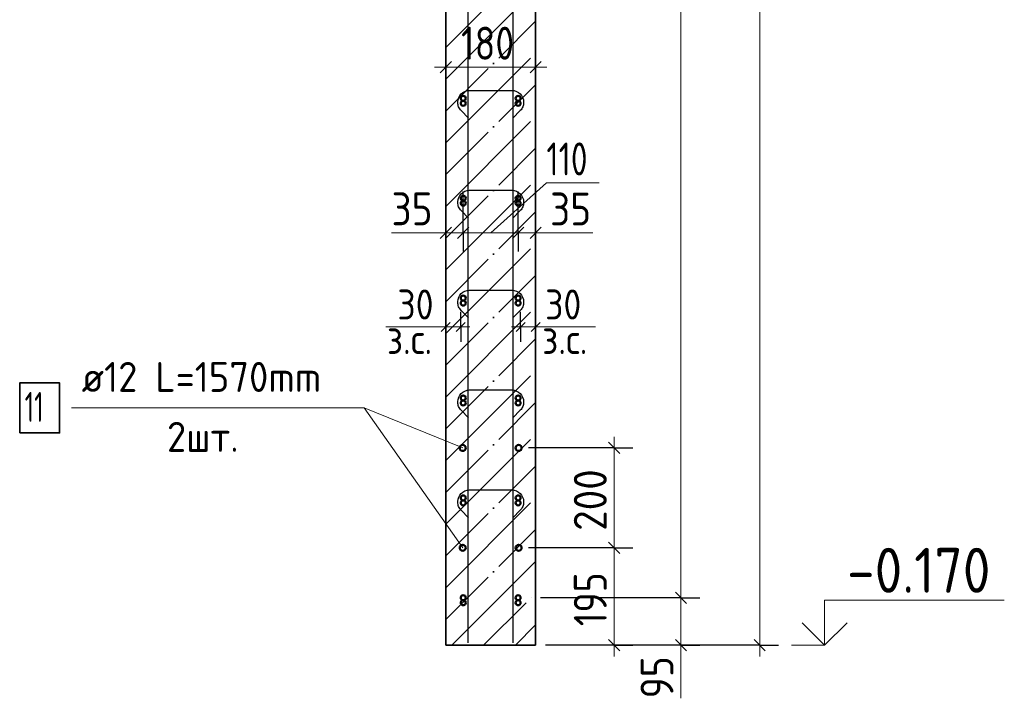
# Model space of a CAD drawing. Header units: millimetres. Extents: x -49773 to 2322955, y -3321 to 58485.
# Tile 121 of 256: x 547176 to 553751, y 18456 to 22985. Entities that reach past the tile are written whole.
import ezdxf

# ---------------------------------------------------------------- set-up
doc = ezdxf.new("R2010")
doc.units = ezdxf.units.MM
doc.linetypes.add('______11', pattern=[500, 400, -50, 0, -50])
doc.linetypes.add('______5', pattern=[1100, 800, -100, 100, -100])
for name, color, linetype, lineweight in [('Standard', 7, 'Continuous', 25), ('Арм.стержн. Арматура края', 96, 'Continuous', 35), ('Арм.стержн. вертикальными 1', 22, 'Continuous', 35), ('Арм.стержн.горизонт. 1', 180, 'Continuous', 35), ('Арм.стержн.горизонт. 2', 202, 'Continuous', 35), ('Высотная отметки_ общее', 7, 'Continuous', 13), ('Размерная линия_ общее', 7, 'Continuous', 13), ('Размерная линия_ общее_1', 7, 'Continuous', 13)]:
    doc.layers.add(name, color=color, linetype=linetype, lineweight=lineweight)
doc.layers.add('Арм.стержн.Стяжки', color=7, linetype='Continuous', lineweight=35, true_color=0x501e0f)
doc.styles.add('ISOCPEUR', font='txt')

msp = doc.modelspace()

# ---------------------------------------------------------------- linework, layer by layer
at = {"layer": 'Standard', "color": 7, "linetype": 'Continuous', "lineweight": 35, "transparency": 33554687}
for p, q in [((550021.2, 29444), (550021.2, 18810.6)), ((550621.2, 18810.6), (550621.2, 29444)), ((550021.2, 18810.6), (550621.2, 18810.6))]:
    msp.add_line(p, q, dxfattribs=at)
at = {"layer": 'Standard', "color": 253, "linetype": '______11', "lineweight": 35, "true_color": 0xababab, "transparency": 33554687}
for p, q in [((550021.2, 22800.3), (550621.2, 23400.3)), ((550021.2, 22376), (550621.2, 22976)), ((550021.2, 21951.8), (550621.2, 22551.8)), ((550021.2, 21527.5), (550621.2, 22127.5)), ((550021.2, 21103.3), (550621.2, 21703.3)), ((550021.2, 20679), (550621.2, 21279)), ((550021.2, 20254.7), (550621.2, 20854.7)), ((550021.2, 19830.5), (550621.2, 20430.5)), ((550021.2, 19406.2), (550621.2, 20006.2)), ((550021.2, 18981.9), (550621.2, 19581.9)), ((550274.2, 18810.6), (550621.2, 19157.7))]:
    msp.add_line(p, q, dxfattribs=at)
at = {"layer": 'Standard', "color": 253, "linetype": '______5', "lineweight": 35, "true_color": 0xababab, "transparency": 33554687}
for p, q in [((550021.2, 22588.2), (550621.2, 23188.2)), ((550021.2, 22163.9), (550621.2, 22763.9)), ((550021.2, 21739.6), (550621.2, 22339.6)), ((550021.2, 21315.4), (550621.2, 21915.4)), ((550021.2, 20891.1), (550621.2, 21491.1)), ((550021.2, 20466.9), (550621.2, 21066.9)), ((550021.2, 20042.6), (550621.2, 20642.6)), ((550021.2, 19618.3), (550621.2, 20218.3)), ((550021.2, 19194.1), (550621.2, 19794.1)), ((550062, 18810.6), (550621.2, 19369.8)), ((550486.3, 18810.6), (550621.2, 18945.5))]:
    msp.add_line(p, q, dxfattribs=at)
at = {"layer": 'Standard', "color": 7, "linetype": 'Continuous', "lineweight": 13, "transparency": 33554687}
for p, q in [((550021.2, 20934.6), (549621.2, 20934.6)), ((550621.2, 20934.6), (551021.2, 20934.6))]:
    msp.add_line(p, q, dxfattribs=at)
at = {"layer": 'Арм.стержн. Арматура края', "color": 4, "linetype": 'Continuous', "lineweight": 50, "transparency": 33554687}
for centre in [(550137.9, 22427.3), (550504.6, 22427.3), (550137.9, 21760.6), (550504.6, 21760.6), (550137.9, 21094), (550504.6, 21094), (550137.9, 20427.3), (550504.6, 20427.3), (550137.9, 19760.6), (550504.6, 19760.6), (550137.9, 19094), (550504.6, 19094)]:
    msp.add_circle(centre, 16.7, dxfattribs=at)
at = {"layer": 'Арм.стержн. вертикальными 1', "color": 4, "linetype": 'Continuous', "lineweight": 25, "transparency": 33554687}
for points in [[(550171.2, 18827.3), (550171.2, 29781.7), (550168.8, 29799.4), (550162.8, 29817.6), (550153.4, 29834.3), (550142, 29848), (550128.2, 29859.5), (550111.5, 29868.8), (550093.3, 29874.8), (550075.6, 29877.3), (549187.9, 29877.3)], [(550171.2, 18827.3), (550171.2, 29781.7), (550168.8, 29799.4), (550162.8, 29817.6), (550153.4, 29834.3), (550142, 29848), (550128.2, 29859.5), (550111.5, 29868.8), (550093.3, 29874.8), (550075.6, 29877.3), (549187.9, 29877.3)], [(550471.2, 18827.3), (550471.2, 29781.7), (550473.7, 29799.4), (550479.7, 29817.6), (550489.1, 29834.3), (550500.5, 29848), (550514.2, 29859.5), (550531, 29868.8), (550549.2, 29874.8), (550566.9, 29877.3), (551286.2, 29877.3)], [(550471.2, 18827.3), (550471.2, 29781.7), (550473.7, 29799.4), (550479.7, 29817.6), (550489.1, 29834.3), (550500.5, 29848), (550514.2, 29859.5), (550531, 29868.8), (550549.2, 29874.8), (550566.9, 29877.3), (551286.2, 29877.3)]]:
    msp.add_lwpolyline(points, dxfattribs=at)
at = {"layer": 'Арм.стержн.горизонт. 1', "color": 4, "linetype": 'Continuous', "lineweight": 50, "transparency": 33554687}
for centre in [(550137.9, 22460.6), (550504.6, 22460.6), (550137.9, 21794), (550504.6, 21794), (550137.9, 21127.3), (550504.6, 21127.3), (550137.9, 20460.6), (550504.6, 20460.6), (550137.9, 19794), (550504.6, 19794), (550137.9, 19127.3), (550504.6, 19127.3)]:
    msp.add_circle(centre, 16.7, dxfattribs=at)
at = {"layer": 'Арм.стержн.горизонт. 2', "color": 7, "linetype": 'Continuous', "lineweight": 13, "transparency": 33554687}
for p, q in [((547522.6, 20394.4), (549475.9, 20394.4)), ((549475.9, 20394.4), (550134.5, 20127.3)), ((549475.9, 20394.4), (550134.5, 19460.6))]:
    msp.add_line(p, q, dxfattribs=at)
at = {"layer": 'Арм.стержн.горизонт. 2', "color": 7, "linetype": 'Continuous', "lineweight": 35, "transparency": 33554687}
msp.add_lwpolyline([(547175.9, 20227.7), (547442.6, 20227.7), (547442.6, 20561), (547175.9, 20561), (547175.9, 20227.7)], dxfattribs=at)
at = {"layer": 'Арм.стержн.горизонт. 2', "color": 34, "linetype": 'Continuous', "lineweight": 50, "transparency": 33554687}
for centre in [(550134.5, 20127.3), (550507.9, 20127.3), (550134.5, 19460.6), (550507.9, 19460.6)]:
    msp.add_circle(centre, 20, dxfattribs=at)
at = {"layer": 'Арм.стержн.Стяжки', "color": 40, "linetype": 'Continuous', "lineweight": 25, "transparency": 33554687}
for points in [[(550173.9, 22328.2), (550123.4, 22378.6), (550118.6, 22384.2), (550114.2, 22390.2), (550110.5, 22396.7), (550107.3, 22403.4), (550104.8, 22410.3), (550103, 22417.5), (550101.8, 22424.9), (550101.2, 22432.2), (550101.2, 22437.5), (550103.2, 22451.6), (550108, 22466.2), (550115.5, 22479.6), (550124.7, 22490.5), (550135.6, 22499.7), (550149, 22507.2), (550163.6, 22512), (550177.8, 22514), (550464.7, 22514), (550478.9, 22512), (550493.5, 22507.2), (550506.8, 22499.7), (550517.8, 22490.5), (550527, 22479.6), (550534.5, 22466.2), (550539.3, 22451.6), (550541.2, 22437.5), (550541.2, 22432.2), (550540.7, 22424.9), (550539.5, 22417.5), (550537.6, 22410.3), (550535.2, 22403.4), (550532, 22396.7), (550528.2, 22390.2), (550523.9, 22384.2), (550519, 22378.6), (550468.6, 22328.2)], [(550173.9, 22328.2), (550123.4, 22378.6), (550118.6, 22384.2), (550114.2, 22390.2), (550110.5, 22396.7), (550107.3, 22403.4), (550104.8, 22410.3), (550103, 22417.5), (550101.8, 22424.9), (550101.2, 22432.2), (550101.2, 22437.5), (550103.2, 22451.6), (550108, 22466.2), (550115.5, 22479.6), (550124.7, 22490.5), (550135.6, 22499.7), (550149, 22507.2), (550163.6, 22512), (550177.8, 22514), (550464.7, 22514), (550478.9, 22512), (550493.5, 22507.2), (550506.8, 22499.7), (550517.8, 22490.5), (550527, 22479.6), (550534.5, 22466.2), (550539.3, 22451.6), (550541.2, 22437.5), (550541.2, 22432.2), (550540.7, 22424.9), (550539.5, 22417.5), (550537.7, 22410.3), (550535.2, 22403.4), (550532, 22396.7), (550528.2, 22390.2), (550523.9, 22384.2), (550519.1, 22378.6), (550468.6, 22328.2)], [(550173.9, 21661.5), (550123.4, 21712), (550118.6, 21717.5), (550114.2, 21723.6), (550110.5, 21730), (550107.3, 21736.7), (550104.8, 21743.6), (550103, 21750.8), (550101.8, 21758.2), (550101.2, 21765.6), (550101.2, 21770.8), (550103.2, 21784.9), (550108, 21799.5), (550115.5, 21812.9), (550124.7, 21823.9), (550135.6, 21833), (550149, 21840.5), (550163.6, 21845.3), (550177.8, 21847.3), (550464.7, 21847.3), (550478.9, 21845.3), (550493.5, 21840.5), (550506.8, 21833), (550517.8, 21823.9), (550527, 21812.9), (550534.5, 21799.5), (550539.3, 21784.9), (550541.2, 21770.8), (550541.2, 21765.6), (550540.7, 21758.2), (550539.5, 21750.8), (550537.6, 21743.6), (550535.2, 21736.7), (550532, 21730), (550528.2, 21723.6), (550523.9, 21717.5), (550519.1, 21712), (550468.6, 21661.5)], [(550173.9, 20994.9), (550123.4, 21045.3), (550118.6, 21050.9), (550114.2, 21056.9), (550110.5, 21063.4), (550107.3, 21070), (550104.8, 21076.9), (550103, 21084.2), (550101.8, 21091.6), (550101.2, 21098.9), (550101.2, 21104.1), (550103.2, 21118.3), (550108, 21132.8), (550115.5, 21146.2), (550124.7, 21157.2), (550135.6, 21166.4), (550149, 21173.9), (550163.6, 21178.7), (550177.8, 21180.6), (550464.7, 21180.6), (550478.9, 21178.7), (550493.5, 21173.9), (550506.8, 21166.4), (550517.8, 21157.2), (550527, 21146.2), (550534.5, 21132.8), (550539.3, 21118.3), (550541.2, 21104.1), (550541.2, 21098.9), (550540.7, 21091.6), (550539.5, 21084.2), (550537.6, 21076.9), (550535.2, 21070), (550532, 21063.4), (550528.2, 21056.9), (550523.9, 21050.9), (550519, 21045.3), (550468.6, 20994.9)], [(550173.9, 20994.9), (550123.4, 21045.3), (550118.6, 21050.9), (550114.2, 21056.9), (550110.5, 21063.4), (550107.3, 21070), (550104.8, 21076.9), (550103, 21084.2), (550101.8, 21091.6), (550101.2, 21098.9), (550101.2, 21104.1), (550103.2, 21118.3), (550108, 21132.8), (550115.5, 21146.2), (550124.7, 21157.2), (550135.6, 21166.4), (550149, 21173.9), (550163.6, 21178.7), (550177.8, 21180.6), (550464.7, 21180.6), (550478.9, 21178.7), (550493.5, 21173.9), (550506.8, 21166.4), (550517.8, 21157.2), (550527, 21146.2), (550534.5, 21132.8), (550539.3, 21118.3), (550541.2, 21104.1), (550541.2, 21098.9), (550540.7, 21091.6), (550539.5, 21084.2), (550537.7, 21076.9), (550535.2, 21070), (550532, 21063.4), (550528.2, 21056.9), (550523.9, 21050.9), (550519.1, 21045.3), (550468.6, 20994.9)], [(550173.9, 20328.2), (550123.4, 20378.6), (550118.6, 20384.2), (550114.2, 20390.2), (550110.5, 20396.7), (550107.3, 20403.4), (550104.8, 20410.3), (550103, 20417.5), (550101.8, 20424.9), (550101.2, 20432.2), (550101.2, 20437.5), (550103.2, 20451.6), (550108, 20466.2), (550115.5, 20479.6), (550124.7, 20490.5), (550135.6, 20499.7), (550149, 20507.2), (550163.6, 20512), (550177.8, 20514), (550464.7, 20514), (550478.9, 20512), (550493.5, 20507.2), (550506.8, 20499.7), (550517.8, 20490.5), (550527, 20479.6), (550534.5, 20466.2), (550539.3, 20451.6), (550541.2, 20437.5), (550541.2, 20432.2), (550540.7, 20424.9), (550539.5, 20417.5), (550537.6, 20410.3), (550535.2, 20403.4), (550532, 20396.7), (550528.2, 20390.2), (550523.9, 20384.2), (550519.1, 20378.6), (550468.6, 20328.2)], [(550173.9, 19661.5), (550123.4, 19712), (550118.6, 19717.5), (550114.2, 19723.6), (550110.5, 19730), (550107.3, 19736.7), (550104.8, 19743.6), (550103, 19750.8), (550101.8, 19758.2), (550101.2, 19765.6), (550101.2, 19770.8), (550103.2, 19784.9), (550108, 19799.5), (550115.5, 19812.9), (550124.7, 19823.9), (550135.6, 19833), (550149, 19840.5), (550163.6, 19845.3), (550177.8, 19847.3), (550464.7, 19847.3), (550478.9, 19845.3), (550493.5, 19840.5), (550506.8, 19833), (550517.8, 19823.9), (550527, 19812.9), (550534.5, 19799.5), (550539.3, 19784.9), (550541.2, 19770.8), (550541.2, 19765.6), (550540.7, 19758.2), (550539.5, 19750.8), (550537.6, 19743.6), (550535.2, 19736.7), (550532, 19730), (550528.2, 19723.6), (550523.9, 19717.5), (550519, 19712), (550468.6, 19661.5)], [(550173.9, 19661.5), (550123.4, 19712), (550118.6, 19717.5), (550114.2, 19723.6), (550110.5, 19730), (550107.3, 19736.7), (550104.8, 19743.6), (550103, 19750.8), (550101.8, 19758.2), (550101.2, 19765.6), (550101.2, 19770.8), (550103.2, 19784.9), (550108, 19799.5), (550115.5, 19812.9), (550124.7, 19823.9), (550135.6, 19833), (550149, 19840.5), (550163.6, 19845.3), (550177.8, 19847.3), (550464.7, 19847.3), (550478.9, 19845.3), (550493.5, 19840.5), (550506.8, 19833), (550517.8, 19823.9), (550527, 19812.9), (550534.5, 19799.5), (550539.3, 19784.9), (550541.2, 19770.8), (550541.2, 19765.6), (550540.7, 19758.2), (550539.5, 19750.8), (550537.7, 19743.6), (550535.2, 19736.7), (550532, 19730), (550528.2, 19723.6), (550523.9, 19717.5), (550519.1, 19712), (550468.6, 19661.5)]]:
    msp.add_lwpolyline(points, dxfattribs=at)
at = {"layer": 'Высотная отметки_ общее', "color": 7, "linetype": 'Continuous', "lineweight": 13, "transparency": 33554687}
for p, q in [((552551, 18810.6), (552551, 19110.6)), ((552551, 19110.6), (553751, 19110.6)), ((552551, 18810.6), (552401, 18960.6)), ((552551, 18810.6), (552701, 18960.6)), ((552551, 18810.6), (552330.5, 18810.6)), ((552551, 18810.6), (552551, 18810.6)), ((552551, 18810.6), (552551, 18810.6)), ((552551, 18810.6), (552551, 18810.6)), ((552551, 18810.6), (552551, 18810.6))]:
    msp.add_line(p, q, dxfattribs=at)
at = {"layer": 'Размерная линия_ общее', "color": 253, "linetype": 'Continuous', "lineweight": -3, "true_color": 0xa0a0a0, "transparency": 33554687}
for p, q in [((550021.2, 22668.6), (550021.2, 22793.6)), ((550621.2, 22668.6), (550621.2, 22793.6)), ((550021.2, 22668.6), (550021.2, 22543.6)), ((550021.2, 22668.6), (550021.2, 22668.6)), ((550621.2, 22668.6), (550621.2, 22543.6)), ((550621.2, 22668.6), (550621.2, 22668.6)), ((550021.2, 21562.9), (550021.2, 21687.9)), ((550137.9, 21562.9), (550137.9, 21687.9)), ((550504.5, 21562.9), (550504.5, 21687.9)), ((550621.2, 21562.9), (550621.2, 21687.9)), ((550021.2, 21562.9), (550021.2, 21437.9)), ((550021.2, 21562.9), (550021.2, 21562.9)), ((550137.9, 21562.9), (550137.9, 21437.9)), ((550504.5, 21562.9), (550504.5, 21437.9)), ((550621.2, 21562.9), (550621.2, 21437.9)), ((550621.2, 21562.9), (550621.2, 21562.9)), ((551146.2, 20127.3), (550574.5, 20127.3)), ((551146.2, 20127.3), (551021.2, 20127.3)), ((551146.2, 20127.3), (551271.2, 20127.3)), ((551146.2, 19460.6), (551021.2, 19460.6)), ((551146.2, 19460.6), (551271.2, 19460.6)), ((551591.7, 19127.3), (551466.7, 19127.3)), ((551591.7, 19127.3), (551716.7, 19127.3)), ((551146.2, 18810.6), (550687.9, 18810.6)), ((552117.6, 18810.6), (550837.5, 18810.6)), ((551146.2, 18810.6), (551021.2, 18810.6)), ((551146.2, 18810.6), (551271.2, 18810.6)), ((551591.7, 18810.6), (551466.7, 18810.6)), ((551591.7, 18810.6), (551716.7, 18810.6)), ((552117.6, 18810.6), (551992.6, 18810.6)), ((552117.6, 18810.6), (552242.6, 18810.6))]:
    msp.add_line(p, q, dxfattribs=at)
at = {"layer": 'Размерная линия_ общее', "color": 7, "linetype": 'Continuous', "lineweight": 25, "transparency": 33554687}
for p, q in [((549983.7, 22631.1), (550058.7, 22706.1)), ((550583.7, 22631.1), (550658.7, 22706.1)), ((549983.7, 21525.4), (550058.7, 21600.4)), ((550100.4, 21525.4), (550175.4, 21600.4)), ((550467, 21525.4), (550542, 21600.4)), ((550583.7, 21525.4), (550658.7, 21600.4)), ((551183.7, 20089.8), (551108.7, 20164.8)), ((551183.7, 19423.1), (551108.7, 19498.1)), ((551629.2, 19089.8), (551554.2, 19164.8)), ((551183.7, 18773.1), (551108.7, 18848.1)), ((551629.2, 18773.1), (551554.2, 18848.1)), ((552155.1, 18773.1), (552080.1, 18848.1))]:
    msp.add_line(p, q, dxfattribs=at)
at = {"layer": 'Размерная линия_ общее', "color": 7, "linetype": 'Continuous', "lineweight": 13, "transparency": 33554687}
for p, q in [((550021.2, 22668.6), (549946.2, 22668.6)), ((550021.2, 22668.6), (550621.2, 22668.6)), ((550621.2, 22668.6), (550696.2, 22668.6)), ((550321.2, 21562.9), (550693.4, 21896.1)), ((550693.4, 21896.1), (551045.4, 21896.1)), ((549944.8, 21563.1), (549658.8, 21563.1)), ((550079.5, 21562.9), (549944.8, 21563.1)), ((550021.2, 21562.9), (549946.2, 21562.9)), ((550021.2, 21562.9), (550137.9, 21562.9)), ((550137.9, 21562.9), (550504.5, 21562.9)), ((550504.5, 21562.9), (550621.2, 21562.9)), ((550562.9, 21562.9), (550717.6, 21562.1)), ((550621.2, 21562.9), (550696.2, 21562.9)), ((550717.6, 21562.1), (551003.5, 21562.1)), ((551146.2, 20127.3), (551146.2, 20202.3)), ((551146.2, 19460.6), (551146.2, 20127.3)), ((551591.7, 18810.6), (551591.7, 19127.3)), ((551591.7, 18969), (551591.6, 18742.2)), ((551146.2, 18810.6), (551146.2, 18735.6)), ((551591.7, 18810.6), (551591.7, 18735.6)), ((552117.6, 18810.6), (552117.6, 18735.6)), ((551591.6, 18742.2), (551591.6, 18456.2))]:
    msp.add_line(p, q, dxfattribs=at)
for points in [[(552117.6, 18810.6), (552117.6, 23916.6), (552117.6, 23916.6), (552117.6, 29444)], [(551591.7, 19127.3), (551591.7, 19333), (551591.7, 19333), (551591.7, 29127.3)], [(551146.2, 18810.6), (551146.2, 19009.6), (551146.2, 19009.6), (551146.2, 19460.6)]]:
    msp.add_lwpolyline(points, dxfattribs=at)
at = {"layer": 'Размерная линия_ общее', "color": 253, "linetype": 'Continuous', "lineweight": -3, "true_color": 0xa0a0a0, "transparency": 33554687}
for points in [[(550137.9, 21562.9), (550137.9, 21579.6), (550137.9, 21579.6), (550137.9, 21744.9), (550137.9, 21744.9), (550137.9, 21839.2)], [(550504.5, 21562.9), (550504.5, 21579.2), (550504.5, 21579.2), (550504.5, 21839.2)], [(551146.2, 19460.6), (551129.2, 19460.6), (551129.2, 19460.6), (550574.5, 19460.6)], [(551591.7, 19127.3), (551574.6, 19127.3), (551574.6, 19127.3), (550654.2, 19127.3)], [(551591.7, 18810.6), (551590, 18810.6), (551590, 18810.6), (551574.6, 18810.6), (551574.6, 18810.6), (550770.8, 18810.6)]]:
    msp.add_lwpolyline(points, dxfattribs=at)
at = {"layer": 'Размерная линия_ общее_1', "color": 253, "linetype": 'Continuous', "lineweight": -3, "true_color": 0xa0a0a0, "transparency": 33554687}
for p, q in [((550021.2, 20934.6), (550021.2, 21034.6)), ((550121.2, 20934.6), (550121.2, 21034.6)), ((550521.2, 20934.6), (550521.2, 21034.6)), ((550621.2, 20934.6), (550621.2, 21034.6)), ((550021.2, 20934.6), (550021.2, 20834.6)), ((550121.2, 20934.6), (550121.2, 20834.6)), ((550521.2, 20934.6), (550521.2, 20834.6)), ((550621.2, 20934.6), (550621.2, 20834.6))]:
    msp.add_line(p, q, dxfattribs=at)
at = {"layer": 'Размерная линия_ общее_1', "color": 7, "linetype": 'Continuous', "lineweight": 13, "transparency": 33554687}
for p, q in [((550021.2, 20934.6), (549961.2, 20934.6)), ((550121.2, 20934.6), (550021.2, 20934.6)), ((550121.2, 20934.6), (550181.2, 20934.6)), ((550521.2, 20934.6), (550461.2, 20934.6)), ((550621.2, 20934.6), (550681.2, 20934.6))]:
    msp.add_line(p, q, dxfattribs=at)
at = {"layer": 'Размерная линия_ общее_1', "color": 7, "linetype": 'Continuous', "lineweight": 25, "transparency": 33554687}
for p, q in [((550051.2, 20964.6), (549991.2, 20904.6)), ((550151.2, 20964.6), (550091.2, 20904.6)), ((550491.2, 20904.6), (550551.2, 20964.6)), ((550591.2, 20904.6), (550651.2, 20964.6))]:
    msp.add_line(p, q, dxfattribs=at)
at = {"layer": 'Размерная линия_ общее_1', "color": 7, "linetype": 'Continuous', "lineweight": 13, "transparency": 33554687}
msp.add_lwpolyline([(550521.2, 20934.6), (550581.1, 20934.6), (550581.1, 20934.6), (550621.2, 20934.6)], dxfattribs=at)

# ---------------------------------------------------------------- texts
at = {"layer": 'Арм.стержн.горизонт. 2', "color": 7, "linetype": 'Continuous', "lineweight": 25, "transparency": 33554687, "char_height": 200, "attachment_point": 7, "style": 'ISOCPEUR'}
for s, insert, width in [('\\W0.94;ø12 L=1570mm ', (547589.3, 20501), 1913.078), ('\\W0.63;11', (547209.3, 20301), 262.5), ('\\W0.94;2шт. ', (548159.3, 20101), 774.2)]:
    msp.add_mtext(s, dxfattribs=dict(at, insert=insert, width=width))
at = {"layer": 'Высотная отметки_ общее', "color": 7, "linetype": 'Continuous', "lineweight": 25, "transparency": 33554687, "insert": (552701, 19160.6), "char_height": 300, "width": 1214.127, "attachment_point": 7, "style": 'ISOCPEUR'}
msp.add_mtext('\\W0.90;-0.170', dxfattribs=at)
at = {"layer": 'Размерная линия_ общее', "color": 7, "linetype": 'Continuous', "lineweight": 25, "transparency": 33554687, "char_height": 220, "attachment_point": 7, "style": 'ISOCPEUR'}
for s, insert, width in [('\\W0.83;180', (550123.2, 22718.6), 508.571), ('\\W0.74;110', (550693.4, 21946.1), 455.162), ('\\W0.87;35', (549658.8, 21613.1), 403.932), ('\\W0.87;35', (550717.6, 21612.1), 403.924)]:
    msp.add_mtext(s, dxfattribs=dict(at, insert=insert, width=width))
at = {"layer": 'Размерная линия_ общее', "color": 7, "linetype": 'Continuous', "lineweight": 25, "transparency": 33554687, "char_height": 220, "attachment_point": 7, "rotation": 90, "style": 'ISOCPEUR'}
for s, insert, width in [('\\W0.91;200', (551096.2, 19574), 561.988), ('\\W0.83;195', (551096.2, 18937.6), 508.571), ('\\W0.87;95', (551541.7, 18456.2), 403.932)]:
    msp.add_mtext(s, dxfattribs=dict(at, insert=insert, width=width))
at = {"layer": 'Размерная линия_ общее_1', "color": 7, "linetype": 'Continuous', "lineweight": 18, "transparency": 33554687, "char_height": 200, "attachment_point": 7, "style": 'ISOCPEUR'}
for s, insert, width in [('\\W0.87;30', (549697.9, 20984.6), 367.202), ('\\W0.87;30', (550684.5, 20984.6), 367.21), ('\\W0.90;з.с.', (549627.8, 20754), 459.942), ('\\W0.90;з.с.', (550664.6, 20754), 459.942)]:
    msp.add_mtext(s, dxfattribs=dict(at, insert=insert, width=width))

doc.saveas('drawing.dxf')
